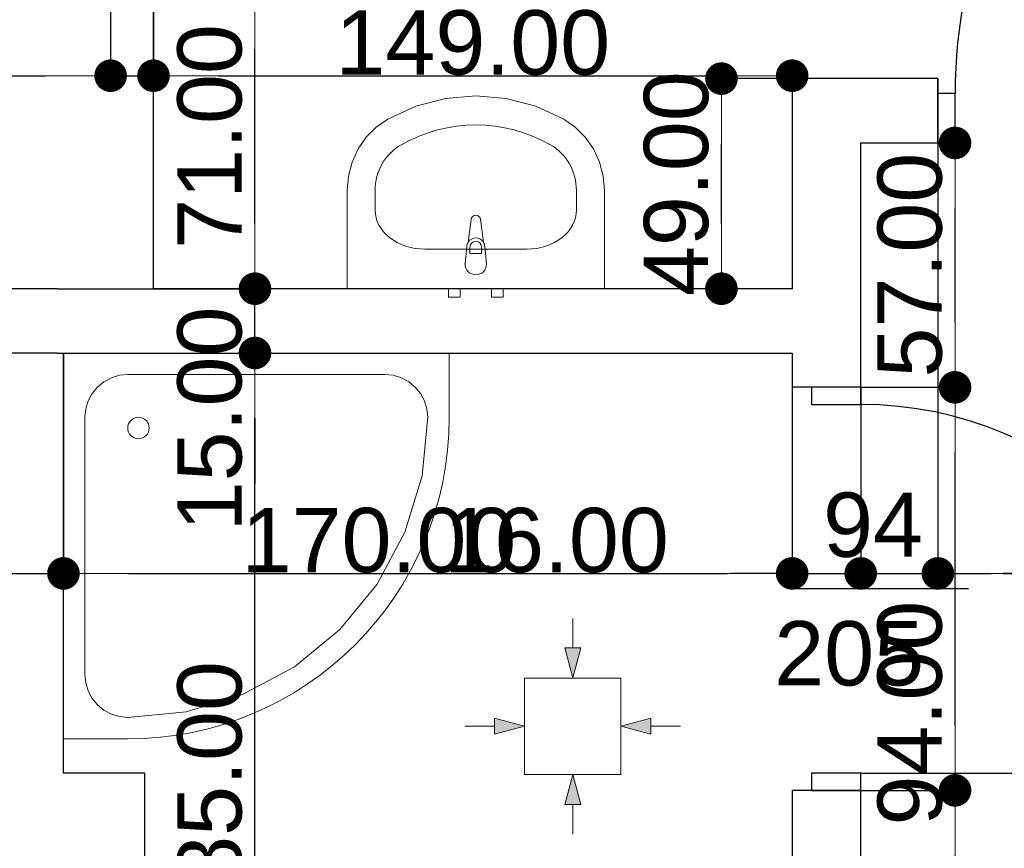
# Model space of a CAD drawing. Header units: millimetres. Extents: x -175445 to -20415, y -559200 to 231527.
# Tile 243 of 256: x -145823 to -143526, y -21053 to -19121. Entities that reach past the tile are written whole.
import ezdxf

# ---------------------------------------------------------------- set-up
doc = ezdxf.new("R2010")
doc.units = ezdxf.units.MM
doc.header["$MEASUREMENT"] = 0
for name, color, linetype in [('Drzwi', 7, 'Continuous'), ('Linia', 7, 'Continuous'), ('Obiekt', 7, 'Continuous'), ('Słup', 7, 'Continuous'), ('Wymiary', 63, 'Continuous'), ('Ściana', 7, 'Continuous')]:
    doc.layers.add(name, color=color, linetype=linetype)
doc.styles.add('Arial', font='txt')
doc.dimstyles.new('GENERATED_STYLE__1', dxfattribs={"dimtxt": 150, "dimasz": 152, "dimexe": 0.18, "dimexo": 0, "dimgap": 0.09, "dimtad": 1, "dimtih": 1, "dimtoh": 1, "dimlfac": 0.1, "dimzin": 0, "dimdsep": 46, "dimtxsty": 'Arial', "dimblk": 'ARROWHEAD_11', "dimblk1": 'ARROWHEAD_11', "dimblk2": 'ARROWHEAD_11', "dimcen": 0.09, "dimclrd": 114, "dimclre": 114, "dimclrt": 114, "dimazin": 0, "dimtfac": 1, "dimtdec": 4, "dimtmove": 0, "dimatfit": 3, "dimfxl": 1, "dimtolj": 1, "dimtzin": 0, "dimarcsym": 0})
doc.dimstyles.new('GENERATED_STYLE__3', dxfattribs={"dimtxt": 150, "dimasz": 152, "dimexe": 0.18, "dimexo": 0, "dimgap": 0.09, "dimtad": 1, "dimlfac": 0.1, "dimzin": 0, "dimdsep": 46, "dimtxsty": 'Arial', "dimblk": 'ARROWHEAD_11', "dimblk1": 'ARROWHEAD_11', "dimblk2": 'ARROWHEAD_11', "dimcen": 0.09, "dimclrd": 114, "dimclre": 114, "dimclrt": 114, "dimazin": 0, "dimtfac": 1, "dimtdec": 4, "dimtmove": 2, "dimatfit": 3, "dimfxl": 1, "dimtolj": 1, "dimtzin": 0, "dimarcsym": 0})
doc.dimstyles.new('GENERATED_STYLE__4', dxfattribs={"dimtxt": 150, "dimasz": 152, "dimexe": 0.18, "dimexo": 0, "dimgap": 0.09, "dimtad": 1, "dimtih": 1, "dimtoh": 1, "dimlfac": 0.1, "dimzin": 0, "dimdsep": 46, "dimtxsty": 'Arial', "dimblk": 'ARROWHEAD_11', "dimblk1": 'ARROWHEAD_11', "dimblk2": 'ARROWHEAD_11', "dimcen": 0.09, "dimclrd": 114, "dimclre": 114, "dimclrt": 114, "dimazin": 0, "dimtfac": 1, "dimtdec": 4, "dimtmove": 2, "dimatfit": 3, "dimfxl": 1, "dimtolj": 1, "dimtzin": 0, "dimarcsym": 0})

# ---------------------------------------------------------------- blocks, each defined once
blk = doc.blocks.new('ARROWHEAD_11')
at = {"color": 0, "linetype": 'Continuous', "lineweight": 0}
blk.add_line((0, 0), (-1, 0), dxfattribs=at)
at = {"color": 0, "linetype": 'Continuous', "lineweight": 0, "const_width": 0.25, "flags": 128}
blk.add_lwpolyline([(-0.125, 0, 1), (0.125, 0, 1)], format="xyb", close=True, dxfattribs=at)
blk = doc.blocks.new('*D2623')
at = {"layer": 'Defpoints', "color": 0}
for p in [(-146300.2, -19898.1), (-145735.7, -19898.1), (-146785.7, -21568.1)]:
    blk.add_point(p, dxfattribs=at)
at = {"layer": 'Wymiary', "color": 114, "lineweight": -2}
for p, q in [((-145735.7, -19898.1), (-146300.4, -19898.1)), ((-146300.2, -21416.1), (-146300.2, -20050.1)), ((-146785.7, -21568.1), (-146300, -21568.1))]:
    blk.add_line(p, q, dxfattribs=at)
at = {"layer": 'Wymiary', "color": 114, "lineweight": -2, "xscale": 152, "yscale": 152, "zscale": 152}
for p, rotation in [((-146300.2, -19898.1), 90), ((-146300.2, -21568.1), 270)]:
    blk.add_blockref('ARROWHEAD_11', p, dxfattribs=dict(at, rotation=rotation))
at = {"layer": 'Wymiary', "color": 114, "lineweight": 13, "insert": (-146405.2, -20846.9), "char_height": 150, "attachment_point": 5, "rotation": 90, "style": 'Arial'}
blk.add_mtext('\\A1;167.00', dxfattribs=at)
blk = doc.blocks.new('*D2624')
at = {"layer": 'Defpoints', "color": 0}
for p in [(-146300.2, -19748.1), (-145735.7, -19748.1), (-145735.7, -19898.1)]:
    blk.add_point(p, dxfattribs=at)
at = {"layer": 'Wymiary', "color": 114, "lineweight": -2}
for p, q in [((-146300.2, -19596.1), (-146300.2, -19444.1)), ((-145735.7, -19748.1), (-146300.4, -19748.1)), ((-146300.2, -19898.1), (-146300.2, -19748.1)), ((-145735.7, -19898.1), (-146300.4, -19898.1)), ((-146300.2, -20050.1), (-146300.2, -20202.1))]:
    blk.add_line(p, q, dxfattribs=at)
at = {"layer": 'Wymiary', "color": 114, "lineweight": -2, "xscale": 152, "yscale": 152, "zscale": 152}
for p, rotation in [((-146300.2, -19748.1), 270), ((-146300.2, -19898.1), 90)]:
    blk.add_blockref('ARROWHEAD_11', p, dxfattribs=dict(at, rotation=rotation))
at = {"layer": 'Wymiary', "color": 114, "lineweight": 13, "insert": (-146405.2, -20051.9), "char_height": 150, "attachment_point": 5, "rotation": 90, "style": 'Arial'}
blk.add_mtext('\\A1;15.00', dxfattribs=at)
blk = doc.blocks.new('*D2625')
at = {"layer": 'Defpoints', "color": 0}
for p in [(-146300.2, -13264.9), (-146100.7, -13264.9), (-145735.7, -19748.1)]:
    blk.add_point(p, dxfattribs=at)
at = {"layer": 'Wymiary', "color": 114, "lineweight": -2}
for p, q in [((-146100.7, -13264.9), (-146300.4, -13264.9)), ((-146300.2, -19596.1), (-146300.2, -13416.9)), ((-145735.7, -19748.1), (-146300.4, -19748.1))]:
    blk.add_line(p, q, dxfattribs=at)
at = {"layer": 'Wymiary', "color": 114, "lineweight": -2, "xscale": 152, "yscale": 152, "zscale": 152}
for p, rotation in [((-146300.2, -13264.9), 90), ((-146300.2, -19748.1), 270)]:
    blk.add_blockref('ARROWHEAD_11', p, dxfattribs=dict(at, rotation=rotation))
at = {"layer": 'Wymiary', "color": 114, "lineweight": 13, "insert": (-146405.2, -16506.5), "char_height": 150, "attachment_point": 5, "rotation": 90, "style": 'Arial'}
blk.add_mtext('\\A1;645', dxfattribs=at)
blk = doc.blocks.new('*D2632')
at = {"layer": 'Defpoints', "color": 0}
for p in [(-143860.7, -20918.1), (-143640.7, -20918.1), (-143860.7, -21918.1)]:
    blk.add_point(p, dxfattribs=at)
at = {"layer": 'Wymiary', "color": 114, "lineweight": -2}
for p, q in [((-143860.7, -20918.1), (-143640.5, -20918.1)), ((-143640.7, -21766.1), (-143640.7, -21070.1)), ((-143860.7, -21918.1), (-143640.5, -21918.1))]:
    blk.add_line(p, q, dxfattribs=at)
at = {"layer": 'Wymiary', "color": 114, "lineweight": -2, "xscale": 152, "yscale": 152, "zscale": 152}
for p, rotation in [((-143640.7, -20918.1), 90), ((-143640.7, -21918.1), 270)]:
    blk.add_blockref('ARROWHEAD_11', p, dxfattribs=dict(at, rotation=rotation))
at = {"layer": 'Wymiary', "color": 114, "lineweight": 13, "insert": (-143745.7, -21418.1), "char_height": 150, "attachment_point": 5, "rotation": 90, "style": 'Arial'}
blk.add_mtext('\\A1;100.00', dxfattribs=at)
blk = doc.blocks.new('*D2633')
at = {"layer": 'Defpoints', "color": 0}
for p in [(-143860.7, -19978.1), (-143640.7, -19978.1), (-143860.7, -20918.1)]:
    blk.add_point(p, dxfattribs=at)
at = {"layer": 'Wymiary', "color": 114, "lineweight": -2}
for p, q in [((-143860.7, -19978.1), (-143640.5, -19978.1)), ((-143640.7, -20766.1), (-143640.7, -20130.1)), ((-143860.7, -20918.1), (-143640.5, -20918.1))]:
    blk.add_line(p, q, dxfattribs=at)
at = {"layer": 'Wymiary', "color": 114, "lineweight": -2, "xscale": 152, "yscale": 152, "zscale": 152}
for p, rotation in [((-143640.7, -19978.1), 90), ((-143640.7, -20918.1), 270)]:
    blk.add_blockref('ARROWHEAD_11', p, dxfattribs=dict(at, rotation=rotation))
at = {"layer": 'Wymiary', "color": 114, "lineweight": 13, "insert": (-143745.7, -20737.9), "char_height": 150, "attachment_point": 5, "rotation": 90, "style": 'Arial'}
blk.add_mtext('\\A1;94.00', dxfattribs=at)
blk = doc.blocks.new('*D2634')
at = {"layer": 'Defpoints', "color": 0}
for p in [(-143860.7, -19408.1), (-143640.7, -19408.1), (-143860.7, -19978.1)]:
    blk.add_point(p, dxfattribs=at)
at = {"layer": 'Wymiary', "color": 114, "lineweight": -2}
for p, q in [((-143860.7, -19408.1), (-143640.5, -19408.1)), ((-143640.7, -19826.1), (-143640.7, -19560.1)), ((-143860.7, -19978.1), (-143640.5, -19978.1))]:
    blk.add_line(p, q, dxfattribs=at)
at = {"layer": 'Wymiary', "color": 114, "lineweight": -2, "xscale": 152, "yscale": 152, "zscale": 152}
for p, rotation in [((-143640.7, -19408.1), 90), ((-143640.7, -19978.1), 270)]:
    blk.add_blockref('ARROWHEAD_11', p, dxfattribs=dict(at, rotation=rotation))
at = {"layer": 'Wymiary', "color": 114, "lineweight": 13, "insert": (-143745.7, -19693.1), "char_height": 150, "attachment_point": 5, "rotation": 90, "style": 'Arial'}
blk.add_mtext('\\A1;57.00', dxfattribs=at)
blk = doc.blocks.new('*D2639')
at = {"layer": 'Defpoints', "color": 0}
for p in [(-145735.7, -19898.1), (-145274, -19898.1), (-144790.7, -21748.1)]:
    blk.add_point(p, dxfattribs=at)
at = {"layer": 'Wymiary', "color": 114, "lineweight": -2}
for p, q in [((-145735.7, -19898.1), (-145273.9, -19898.1)), ((-145274, -21596.1), (-145274, -20050.1)), ((-144790.7, -21748.1), (-145274.2, -21748.1))]:
    blk.add_line(p, q, dxfattribs=at)
at = {"layer": 'Wymiary', "color": 114, "lineweight": -2, "xscale": 152, "yscale": 152, "zscale": 152}
for p, rotation in [((-145274, -19898.1), 90), ((-145274, -21748.1), 270)]:
    blk.add_blockref('ARROWHEAD_11', p, dxfattribs=dict(at, rotation=rotation))
at = {"layer": 'Wymiary', "color": 114, "lineweight": 13, "insert": (-145379, -20936.9), "char_height": 150, "attachment_point": 5, "rotation": 90, "style": 'Arial'}
blk.add_mtext('\\A1;185.00', dxfattribs=at)
blk = doc.blocks.new('*D2640')
at = {"layer": 'Defpoints', "color": 0}
for p in [(-145735.7, -19748.1), (-145274, -19748.1), (-145735.7, -19898.1)]:
    blk.add_point(p, dxfattribs=at)
at = {"layer": 'Wymiary', "color": 114, "lineweight": -2}
for p, q in [((-145274, -19596.1), (-145274, -19444.1)), ((-145735.7, -19748.1), (-145273.9, -19748.1)), ((-145274, -19898.1), (-145274, -19748.1)), ((-145735.7, -19898.1), (-145273.9, -19898.1)), ((-145274, -20050.1), (-145274, -20202.1))]:
    blk.add_line(p, q, dxfattribs=at)
at = {"layer": 'Wymiary', "color": 114, "lineweight": -2, "xscale": 152, "yscale": 152, "zscale": 152}
for p, rotation in [((-145274, -19748.1), 270), ((-145274, -19898.1), 90)]:
    blk.add_blockref('ARROWHEAD_11', p, dxfattribs=dict(at, rotation=rotation))
at = {"layer": 'Wymiary', "color": 114, "lineweight": 13, "insert": (-145379, -20051.9), "char_height": 150, "attachment_point": 5, "rotation": 90, "style": 'Arial'}
blk.add_mtext('\\A1;15.00', dxfattribs=at)
blk = doc.blocks.new('*D2641')
at = {"layer": 'Defpoints', "color": 0}
for p in [(-145510.7, -19038.1), (-145274, -19038.1), (-145735.7, -19748.1)]:
    blk.add_point(p, dxfattribs=at)
at = {"layer": 'Wymiary', "color": 114, "lineweight": -2}
for p, q in [((-145510.7, -19038.1), (-145273.9, -19038.1)), ((-145274, -19596.1), (-145274, -19190.1)), ((-145735.7, -19748.1), (-145273.9, -19748.1))]:
    blk.add_line(p, q, dxfattribs=at)
at = {"layer": 'Wymiary', "color": 114, "lineweight": -2, "xscale": 152, "yscale": 152, "zscale": 152}
for p, rotation in [((-145274, -19038.1), 90), ((-145274, -19748.1), 270)]:
    blk.add_blockref('ARROWHEAD_11', p, dxfattribs=dict(at, rotation=rotation))
at = {"layer": 'Wymiary', "color": 114, "lineweight": 13, "insert": (-145379, -19393.1), "char_height": 150, "attachment_point": 5, "rotation": 90, "style": 'Arial'}
blk.add_mtext('\\A1;71.00', dxfattribs=at)
blk = doc.blocks.new('*D2703')
at = {"layer": 'Defpoints', "color": 0}
for p in [(-141964.7, -19408.1), (-140390.7, -19408.1), (-143860.7, -21918.1)]:
    blk.add_point(p, dxfattribs=at)
at = {"layer": 'Wymiary', "color": 114, "lineweight": -2}
for p, q in [((-140390.7, -19408.1), (-141964.8, -19408.1)), ((-141964.7, -21766.1), (-141964.7, -19560.1)), ((-143860.7, -21918.1), (-141964.5, -21918.1))]:
    blk.add_line(p, q, dxfattribs=at)
at = {"layer": 'Wymiary', "color": 114, "lineweight": -2, "xscale": 152, "yscale": 152, "zscale": 152}
for p, rotation in [((-141964.7, -19408.1), 90), ((-141964.7, -21918.1), 270)]:
    blk.add_blockref('ARROWHEAD_11', p, dxfattribs=dict(at, rotation=rotation))
at = {"layer": 'Wymiary', "color": 114, "lineweight": 13, "insert": (-142069.7, -20776.9), "char_height": 150, "attachment_point": 5, "rotation": 90, "style": 'Arial'}
blk.add_mtext('\\A1;251.00', dxfattribs=at)
blk = doc.blocks.new('*D2907')
at = {"layer": 'Defpoints', "color": 0}
for p in [(-144185.7, -19258.1), (-144020.7, -19258.1), (-144020.7, -19748.1)]:
    blk.add_point(p, dxfattribs=at)
at = {"layer": 'Wymiary', "color": 114, "lineweight": -2}
for p, q in [((-144020.7, -19258.1), (-144185.9, -19258.1)), ((-144185.7, -19596.1), (-144185.7, -19410.1)), ((-144020.7, -19748.1), (-144185.9, -19748.1))]:
    blk.add_line(p, q, dxfattribs=at)
at = {"layer": 'Wymiary', "color": 114, "lineweight": -2, "xscale": 152, "yscale": 152, "zscale": 152}
for p, rotation in [((-144185.7, -19258.1), 90), ((-144185.7, -19748.1), 270)]:
    blk.add_blockref('ARROWHEAD_11', p, dxfattribs=dict(at, rotation=rotation))
at = {"layer": 'Wymiary', "color": 114, "lineweight": 13, "insert": (-144290.7, -19503.1), "char_height": 150, "attachment_point": 5, "rotation": 90, "style": 'Arial'}
blk.add_mtext('\\A1;49.00', dxfattribs=at)
blk = doc.blocks.new('*D2908')
at = {"layer": 'Defpoints', "color": 0}
for p in [(-145610.7, -19038.1), (-145510.7, -19038.1), (-145510.7, -19251.3)]:
    blk.add_point(p, dxfattribs=at)
at = {"layer": 'Wymiary', "color": 114, "lineweight": -2}
for p, q in [((-145610.7, -19038.1), (-145610.7, -19251.5)), ((-145510.7, -19038.1), (-145510.7, -19251.5)), ((-146406.4, -19251.3), (-145914.7, -19251.3)), ((-145914.7, -19251.3), (-145762.7, -19251.3)), ((-145610.7, -19251.3), (-145510.7, -19251.3)), ((-145358.7, -19251.3), (-145206.7, -19251.3))]:
    blk.add_line(p, q, dxfattribs=at)
at = {"layer": 'Wymiary', "color": 114, "lineweight": -2, "xscale": 152, "yscale": 152, "zscale": 152}
blk.add_blockref('ARROWHEAD_11', (-145610.7, -19251.3), dxfattribs=at)
at = {"layer": 'Wymiary', "color": 114, "lineweight": -2, "xscale": 152, "yscale": 152, "zscale": 152, "rotation": 180}
blk.add_blockref('ARROWHEAD_11', (-145510.7, -19251.3), dxfattribs=at)
at = {"layer": 'Wymiary', "color": 114, "lineweight": 13, "insert": (-146160.6, -19174.6), "char_height": 150, "attachment_point": 5, "style": 'Arial'}
blk.add_mtext('\\A1;10.00', dxfattribs=at)
blk = doc.blocks.new('*D2909')
at = {"layer": 'Defpoints', "color": 0}
for p in [(-145510.7, -19038.1), (-144020.7, -19251.3), (-144020.7, -19258.1)]:
    blk.add_point(p, dxfattribs=at)
at = {"layer": 'Wymiary', "color": 114, "lineweight": -2}
for p, q in [((-145510.7, -19038.1), (-145510.7, -19251.5)), ((-145358.7, -19251.3), (-144172.7, -19251.3)), ((-144020.7, -19258.1), (-144020.7, -19251.1))]:
    blk.add_line(p, q, dxfattribs=at)
at = {"layer": 'Wymiary', "color": 114, "lineweight": -2, "xscale": 152, "yscale": 152, "zscale": 152, "rotation": 180}
blk.add_blockref('ARROWHEAD_11', (-145510.7, -19251.3), dxfattribs=at)
at = {"layer": 'Wymiary', "color": 114, "lineweight": -2, "xscale": 152, "yscale": 152, "zscale": 152}
blk.add_blockref('ARROWHEAD_11', (-144020.7, -19251.3), dxfattribs=at)
at = {"layer": 'Wymiary', "color": 114, "lineweight": 13, "insert": (-144765.7, -19174.6), "char_height": 150, "attachment_point": 5, "style": 'Arial'}
blk.add_mtext('\\A1;149.00', dxfattribs=at)
blk = doc.blocks.new('*D3010')
at = {"layer": 'Defpoints', "color": 0}
for p in [(-145720.7, -19898.1), (-145960.7, -20048.1), (-145720.7, -20412.1)]:
    blk.add_point(p, dxfattribs=at)
at = {"layer": 'Wymiary', "color": 114, "lineweight": -2}
for p, q in [((-145720.7, -19898.1), (-145720.7, -20412.3)), ((-145960.7, -20048.1), (-145960.7, -20412.3)), ((-146773, -20412.1), (-146264.7, -20412.1)), ((-146264.7, -20412.1), (-146112.7, -20412.1)), ((-145960.7, -20412.1), (-145720.7, -20412.1)), ((-145568.7, -20412.1), (-145416.7, -20412.1))]:
    blk.add_line(p, q, dxfattribs=at)
at = {"layer": 'Wymiary', "color": 114, "lineweight": -2, "xscale": 152, "yscale": 152, "zscale": 152}
blk.add_blockref('ARROWHEAD_11', (-145960.7, -20412.1), dxfattribs=at)
at = {"layer": 'Wymiary', "color": 114, "lineweight": -2, "xscale": 152, "yscale": 152, "zscale": 152, "rotation": 180}
blk.add_blockref('ARROWHEAD_11', (-145720.7, -20412.1), dxfattribs=at)
at = {"layer": 'Wymiary', "color": 114, "lineweight": 13, "insert": (-146518.9, -20335.4), "char_height": 150, "attachment_point": 5, "style": 'Arial'}
blk.add_mtext('\\A1;24.00', dxfattribs=at)
blk = doc.blocks.new('*D3011')
at = {"layer": 'Defpoints', "color": 0}
for p in [(-145720.7, -19898.1), (-144020.7, -19898.1), (-144020.7, -20412.1)]:
    blk.add_point(p, dxfattribs=at)
at = {"layer": 'Wymiary', "color": 114, "lineweight": -2}
for p, q in [((-145720.7, -19898.1), (-145720.7, -20412.3)), ((-144020.7, -19898.1), (-144020.7, -20412.3)), ((-145568.7, -20412.1), (-144172.7, -20412.1))]:
    blk.add_line(p, q, dxfattribs=at)
at = {"layer": 'Wymiary', "color": 114, "lineweight": -2, "xscale": 152, "yscale": 152, "zscale": 152, "rotation": 180}
blk.add_blockref('ARROWHEAD_11', (-145720.7, -20412.1), dxfattribs=at)
at = {"layer": 'Wymiary', "color": 114, "lineweight": -2, "xscale": 152, "yscale": 152, "zscale": 152}
blk.add_blockref('ARROWHEAD_11', (-144020.7, -20412.1), dxfattribs=at)
at = {"layer": 'Wymiary', "color": 114, "lineweight": 13, "insert": (-144984.6, -20335.4), "char_height": 150, "attachment_point": 5, "style": 'Arial'}
blk.add_mtext('\\A1;170.00', dxfattribs=at)
blk = doc.blocks.new('*D3012')
at = {"layer": 'Defpoints', "color": 0}
for p in [(-144020.7, -19898.1), (-143860.7, -19978.1), (-143860.7, -20412.1)]:
    blk.add_point(p, dxfattribs=at)
at = {"layer": 'Wymiary', "color": 114, "lineweight": -2}
for p, q in [((-144020.7, -19898.1), (-144020.7, -20412.3)), ((-143860.7, -19978.1), (-143860.7, -20412.3)), ((-144816.4, -20412.1), (-144324.7, -20412.1)), ((-144324.7, -20412.1), (-144172.7, -20412.1)), ((-144020.7, -20412.1), (-143860.7, -20412.1)), ((-143708.7, -20412.1), (-143556.7, -20412.1))]:
    blk.add_line(p, q, dxfattribs=at)
at = {"layer": 'Wymiary', "color": 114, "lineweight": -2, "xscale": 152, "yscale": 152, "zscale": 152}
blk.add_blockref('ARROWHEAD_11', (-144020.7, -20412.1), dxfattribs=at)
at = {"layer": 'Wymiary', "color": 114, "lineweight": -2, "xscale": 152, "yscale": 152, "zscale": 152, "rotation": 180}
blk.add_blockref('ARROWHEAD_11', (-143860.7, -20412.1), dxfattribs=at)
at = {"layer": 'Wymiary', "color": 114, "lineweight": 13, "insert": (-144570.6, -20335.4), "char_height": 150, "attachment_point": 5, "style": 'Arial'}
blk.add_mtext('\\A1;16.00', dxfattribs=at)
blk = doc.blocks.new('*D3013')
at = {"layer": 'Defpoints', "color": 0}
for p in [(-143680.7, -19258.1), (-143860.7, -19978.1), (-143680.7, -20412.1)]:
    blk.add_point(p, dxfattribs=at)
at = {"layer": 'Wymiary', "color": 114, "lineweight": -2}
for p, q in [((-143680.7, -19258.1), (-143680.7, -20412.3)), ((-143860.7, -19978.1), (-143860.7, -20412.3)), ((-144012.7, -20412.1), (-144164.7, -20412.1)), ((-143860.7, -20412.1), (-143680.7, -20412.1)), ((-143376.7, -20412.1), (-143528.7, -20412.1)), ((-142885.1, -20412.1), (-143376.7, -20412.1))]:
    blk.add_line(p, q, dxfattribs=at)
at = {"layer": 'Wymiary', "color": 114, "lineweight": -2, "xscale": 152, "yscale": 152, "zscale": 152}
blk.add_blockref('ARROWHEAD_11', (-143860.7, -20412.1), dxfattribs=at)
at = {"layer": 'Wymiary', "color": 114, "lineweight": -2, "xscale": 152, "yscale": 152, "zscale": 152, "rotation": 180}
blk.add_blockref('ARROWHEAD_11', (-143680.7, -20412.1), dxfattribs=at)
at = {"layer": 'Wymiary', "color": 114, "lineweight": 13, "insert": (-143130.9, -20335.4), "char_height": 150, "attachment_point": 5, "style": 'Arial'}
blk.add_mtext('\\A1;18.00', dxfattribs=at)
blk = doc.blocks.new('*D3014')
at = {"layer": 'Defpoints', "color": 0}
for p in [(-143680.7, -19258.1), (-142440.7, -19408.1), (-142440.7, -20412.1)]:
    blk.add_point(p, dxfattribs=at)
at = {"layer": 'Wymiary', "color": 114, "lineweight": -2}
for p, q in [((-143680.7, -19258.1), (-143680.7, -20412.3)), ((-142440.7, -19408.1), (-142440.7, -20412.3)), ((-143528.7, -20412.1), (-142592.7, -20412.1))]:
    blk.add_line(p, q, dxfattribs=at)
at = {"layer": 'Wymiary', "color": 114, "lineweight": -2, "xscale": 152, "yscale": 152, "zscale": 152, "rotation": 180}
blk.add_blockref('ARROWHEAD_11', (-143680.7, -20412.1), dxfattribs=at)
at = {"layer": 'Wymiary', "color": 114, "lineweight": -2, "xscale": 152, "yscale": 152, "zscale": 152}
blk.add_blockref('ARROWHEAD_11', (-142440.7, -20412.1), dxfattribs=at)
at = {"layer": 'Wymiary', "color": 114, "lineweight": 13, "insert": (-143060.7, -20335.4), "char_height": 150, "attachment_point": 5, "style": 'Arial'}
blk.add_mtext('\\A1;124.00', dxfattribs=at)

msp = doc.modelspace()

# ---------------------------------------------------------------- hatches: boundary and pattern name
at = {"layer": 'Linia', "linetype": 'Continuous', "lineweight": 13}
for points in [[(-144532.482, -20655.989), (-144513.639, -20586.038), (-144551.139, -20585.988)], [(-144645.432, -20768.489), (-144715.408, -20749.739), (-144715.408, -20787.239)], [(-144420.132, -20768.489), (-144350.156, -20787.239), (-144350.156, -20749.739)], [(-144532.482, -20880.989), (-144551.139, -20950.99), (-144513.639, -20950.94)]]:
    msp.add_hatch(color=150, dxfattribs=at).paths.add_polyline_path(points)

# ---------------------------------------------------------------- linework, layer by layer
at = {"layer": 'Drzwi'}
for p, q in [((-143640.722, -19293.06), (-143680.722, -19293.06)), ((-143680.722, -19293.06), (-143680.722, -19408.06)), ((-143680.722, -19408.06), (-143680.722, -19293.06)), ((-143640.722, -19408.06), (-143640.722, -19293.06)), ((-143680.722, -19408.06), (-143640.722, -19408.06)), ((-143975.722, -19978.06), (-143975.722, -20018.06)), ((-143860.722, -19978.06), (-143975.722, -19978.06)), ((-143860.722, -19978.06), (-143975.722, -19978.06)), ((-143860.722, -20018.06), (-143860.722, -19978.06)), ((-143975.722, -20018.06), (-143860.722, -20018.06)), ((-143860.722, -20878.06), (-143975.722, -20878.06)), ((-143975.722, -20878.06), (-143975.722, -20918.06)), ((-143860.722, -20918.06), (-143860.722, -20878.06)), ((-143860.722, -20878.06), (-143000.722, -20878.06)), ((-143975.722, -20918.06), (-143860.722, -20918.06)), ((-143860.722, -20918.06), (-143975.722, -20918.06))]:
    msp.add_line(p, q, dxfattribs=at)
for centre, radius, start, end in [((-142480.722, -19293.06), 1160, 90, 180), ((-143860.722, -20878.06), 860, 0, 90)]:
    msp.add_arc(centre, radius, start, end, dxfattribs=at)
at = {"layer": 'Linia', "color": 150, "lineweight": 13}
for p, q in [((-144532.297, -20517.099), (-144532.389, -20586.013)), ((-144532.482, -20655.989), (-144551.139, -20585.988)), ((-144551.139, -20585.988), (-144513.639, -20586.038)), ((-144532.482, -20655.989), (-144513.639, -20586.038)), ((-144420.132, -20656.139), (-144645.132, -20656.139)), ((-144645.132, -20656.139), (-144645.132, -20880.839)), ((-144420.132, -20880.839), (-144420.132, -20656.139)), ((-144645.432, -20768.489), (-144715.408, -20749.739)), ((-144715.408, -20787.239), (-144715.408, -20749.739)), ((-144420.132, -20768.489), (-144350.156, -20749.739)), ((-144350.156, -20749.739), (-144350.156, -20787.239)), ((-144784.323, -20768.489), (-144715.408, -20768.489)), ((-144645.432, -20768.489), (-144715.408, -20787.239)), ((-144420.132, -20768.489), (-144350.156, -20787.239)), ((-144281.241, -20768.489), (-144350.156, -20768.489)), ((-144645.132, -20881.139), (-144420.132, -20881.139)), ((-144532.482, -20880.989), (-144551.139, -20950.99)), ((-144532.482, -20880.989), (-144513.639, -20950.94)), ((-144513.639, -20950.94), (-144551.139, -20950.99)), ((-144532.297, -21019.88), (-144532.389, -20950.965))]:
    msp.add_line(p, q, dxfattribs=at)
at = {"layer": 'Obiekt', "color": 8, "lineweight": 5}
for p, q in [((-144898.728, -19322.528), (-144829.708, -19304.229)), ((-144829.708, -19304.229), (-144758.746, -19298.074)), ((-144758.746, -19298.074), (-144687.785, -19304.229)), ((-144687.785, -19304.229), (-144618.764, -19322.528)), ((-144963.92, -19352.47), (-144898.728, -19322.528)), ((-144618.764, -19322.528), (-144553.572, -19352.47)), ((-144990.898, -19371.2), (-144963.92, -19352.47)), ((-144553.572, -19352.47), (-144526.594, -19371.2)), ((-145014.256, -19394.654), (-144990.898, -19371.2)), ((-144526.594, -19371.2), (-144503.237, -19394.654)), ((-145033.245, -19422.08), (-145014.256, -19394.654)), ((-144503.237, -19394.654), (-144484.248, -19422.08)), ((-145047.259, -19452.603), (-145033.245, -19422.08)), ((-144484.248, -19422.08), (-144470.233, -19452.603)), ((-145055.851, -19485.248), (-145047.259, -19452.603)), ((-144470.233, -19452.603), (-144461.641, -19485.248)), ((-145058.746, -19518.97), (-145055.851, -19485.248)), ((-144461.641, -19485.248), (-144458.746, -19518.97)), ((-145058.746, -19748.06), (-145058.746, -19518.97)), ((-144993.529, -19564.788), (-144993.529, -19518.97)), ((-144523.964, -19564.788), (-144523.964, -19518.97)), ((-144458.746, -19518.97), (-144458.746, -19748.06)), ((-144776.476, -19639.276), (-144769.846, -19586.342)), ((-144747.646, -19586.342), (-144741.017, -19639.276)), ((-144639.92, -19655.742), (-144877.572, -19655.742)), ((-144783.746, -19690.742), (-144779.746, -19648.789)), ((-144772.346, -19650.961), (-144772.346, -19665.832)), ((-144745.146, -19665.832), (-144745.146, -19650.961)), ((-144737.746, -19648.789), (-144733.746, -19690.742)), ((-144772.346, -19665.832), (-144745.146, -19665.832)), ((-144458.746, -19748.06), (-145058.746, -19748.06)), ((-144822.246, -19768.06), (-144822.246, -19748.06)), ((-144822.246, -19748.06), (-144795.246, -19748.06)), ((-144795.246, -19748.06), (-144795.246, -19768.06)), ((-144722.246, -19768.06), (-144722.246, -19748.06)), ((-144722.246, -19748.06), (-144695.246, -19748.06)), ((-144695.246, -19748.06), (-144695.246, -19768.06)), ((-144795.246, -19768.06), (-144822.246, -19768.06)), ((-144695.246, -19768.06), (-144722.246, -19768.06)), ((-144820.722, -19898.06), (-145720.722, -19898.06)), ((-145720.722, -19898.06), (-145720.722, -20798.06)), ((-144820.722, -20048.06), (-144820.722, -19898.06)), ((-145608.99, -19955.673), (-145626.279, -19964.914)), ((-145590.231, -19949.982), (-145608.99, -19955.673)), ((-145570.722, -19948.06), (-145590.231, -19949.982)), ((-144970.722, -19948.06), (-145570.722, -19948.06)), ((-144951.213, -19949.982), (-144970.722, -19948.06)), ((-144932.454, -19955.673), (-144951.213, -19949.982)), ((-144915.165, -19964.914), (-144932.454, -19955.673)), ((-145641.433, -19977.35), (-145653.869, -19992.503)), ((-145626.279, -19964.914), (-145641.433, -19977.35)), ((-144900.011, -19977.35), (-144915.165, -19964.914)), ((-144887.575, -19992.503), (-144900.011, -19977.35)), ((-145653.869, -19992.503), (-145663.11, -20009.792)), ((-144878.334, -20009.792), (-144887.575, -19992.503)), ((-145668.801, -20028.551), (-145670.722, -20048.06)), ((-145663.11, -20009.792), (-145668.801, -20028.551)), ((-144872.644, -20028.551), (-144878.334, -20009.792)), ((-144870.722, -20048.06), (-144872.644, -20028.551)), ((-145670.722, -20048.06), (-145670.722, -20648.06)), ((-145670.722, -20048.06), (-145670.722, -20648.06)), ((-145670.722, -20648.06), (-145670.722, -20048.06)), ((-144884.172, -20184.624), (-144870.722, -20048.06)), ((-144924.006, -20315.939), (-144884.172, -20184.624)), ((-144988.693, -20436.96), (-144924.006, -20315.939)), ((-145075.747, -20543.035), (-144988.693, -20436.96)), ((-145181.823, -20630.089), (-145075.747, -20543.035)), ((-145670.722, -20648.06), (-145668.801, -20667.569)), ((-145302.844, -20694.776), (-145181.823, -20630.089)), ((-145668.801, -20667.569), (-145663.11, -20686.329)), ((-145663.11, -20686.329), (-145653.869, -20703.617)), ((-145434.159, -20734.61), (-145302.844, -20694.776)), ((-145653.869, -20703.617), (-145641.433, -20718.771)), ((-145641.433, -20718.771), (-145626.279, -20731.207)), ((-145626.279, -20731.207), (-145608.99, -20740.448)), ((-145608.99, -20740.448), (-145590.231, -20746.139)), ((-145570.722, -20748.06), (-145434.159, -20734.61)), ((-145590.231, -20746.139), (-145570.722, -20748.06)), ((-145720.722, -20798.06), (-145570.722, -20798.06))]:
    msp.add_line(p, q, dxfattribs=at)
at = {"layer": 'Obiekt'}
msp.add_line((-143609.344, -20448.06), (-144020.722, -20448.06), dxfattribs=at)
at = {"layer": 'Obiekt', "color": 8, "lineweight": 5}
msp.add_circle((-145545.722, -20073.06), 25, dxfattribs=at)
for centre, radius, start, end in [((-144758.746, -19587.733), 11.187, 7.138925, 172.861075), ((-144758.746, -19650.689), 21.086, 147.228975, 174.830393), ((-144758.746, -19650.689), 21.086, 32.771025, 147.228975), ((-144758.746, -19650.961), 13.6, 0, 180), ((-144758.746, -19650.689), 21.086, 5.169607, 32.771025), ((-144758.746, -19690.742), 25, 180, 0), ((-145570.722, -20048.06), 750, 270, 0)]:
    msp.add_arc(centre, radius, start, end, dxfattribs=at)
for centre, major_axis, ratio, start_param, end_param in [((-144758.746, -19748.06), (0, 381.818), 0.95652174, 5.78621047, 6.78016015), ((-144877.598, -19518.97), (0, 121.2), 0.95652174, 0.49697483, 1.57079633), ((-144639.894, -19518.97), (0, 121.2), 0.95652174, 4.71238898, 5.78621048), ((-144877.442, -19564.788), (116.066, 0), 0.78364566, 3.14159265, 4.71238898), ((-144640.051, -19564.788), (116.066, 0), 0.78364566, 4.71238898, 6.28318531)]:
    msp.add_ellipse(centre, major_axis=major_axis, ratio=ratio, start_param=start_param, end_param=end_param, dxfattribs=at)
for p in [(-144747.646, -19586.342), (-144776.476, -19639.276), (-144737.746, -19648.789), (-144783.746, -19690.742)]:
    msp.add_point(p, dxfattribs=at)
at = {"layer": 'Słup'}
for p, q in [((-145510.722, -19748.06), (-145510.722, -19038.06)), ((-145530.722, -20878.06), (-145720.722, -20878.06)), ((-145530.722, -21748.06), (-145530.722, -20878.06))]:
    msp.add_line(p, q, dxfattribs=at)
at = {"layer": 'Ściana'}
for p, q in [((-143680.722, -19293.06), (-143680.722, -19258.06)), ((-143680.722, -19408.06), (-143680.722, -19293.06)), ((-143975.722, -19978.06), (-144020.722, -19978.06)), ((-143860.722, -19978.06), (-143975.722, -19978.06)), ((-143975.722, -20918.06), (-144020.722, -20918.06)), ((-143860.722, -20918.06), (-143975.722, -20918.06))]:
    msp.add_line(p, q, dxfattribs=at)
at = {"layer": 'Ściana', "flags": 128}
for points in [[(-143680.722, -19258.06), (-144020.722, -19258.06)], [(-144020.722, -19258.06), (-144020.722, -19748.06)], [(-143860.722, -19408.06), (-143680.722, -19408.06)], [(-143860.722, -19978.06), (-143860.722, -19408.06)], [(-144020.722, -19748.06), (-145510.722, -19748.06)], [(-145720.722, -19898.06), (-144020.722, -19898.06)], [(-145720.722, -20878.06), (-145720.722, -19898.06)], [(-144020.722, -19898.06), (-144020.722, -19978.06)], [(-144020.722, -20918.06), (-144020.722, -21558.06)], [(-143860.722, -21918.06), (-143860.722, -20918.06)]]:
    msp.add_lwpolyline(points, dxfattribs=at)

# ---------------------------------------------------------------- texts
at = {"layer": 'Obiekt', "char_height": 150, "attachment_point": 7, "style": 'Arial'}
for s, insert in [('\\A1;{\\fArial|b0|i0|c238|p38;94}', (-143948.554, -20375.528)), ('\\A1;{\\fArial|b0|i0|c238|p38;205}', (-144062.383, -20675.528))]:
    msp.add_mtext(s, dxfattribs=dict(at, insert=insert))

# ---------------------------------------------------------------- dimensions: what is measured, and where the dimension line sits
at = {"layer": 'Wymiary', "color": 114, "lineweight": 13}
dim = msp.add_linear_dim(base=(-146300.17, -13264.909), p1=(-145735.722, -19748.06), p2=(-146100.722, -13264.909), angle=90, text='645', dimstyle='GENERATED_STYLE__3', dxfattribs=at)
dim.commit()
dim.dimension.update_dxf_attribs({"geometry": '*D2625', "text_midpoint": (-146405.17, -16506.485), "dimtype": 160, "text_rotation": 90})
for base, p1, p2, dimstyle, picture, middle in [((-145274.048, -19038.06), (-145735.722, -19748.06), (-145510.722, -19038.06), 'GENERATED_STYLE__3', '*D2641', (-145379.048, -19393.06)), ((-144185.703, -19258.06), (-144020.722, -19748.06), (-144020.722, -19258.06), 'GENERATED_STYLE__3', '*D2907', (-144290.703, -19503.06)), ((-143640.722, -19408.06), (-143860.722, -19978.06), (-143860.722, -19408.06), 'GENERATED_STYLE__3', '*D2634', (-143745.722, -19693.06)), ((-141964.664, -19408.06), (-143860.722, -21918.06), (-140390.722, -19408.06), 'GENERATED_STYLE__3', '*D2703', (-142069.664, -20776.889)), ((-146300.17, -19748.06), (-145735.722, -19898.06), (-145735.722, -19748.06), 'GENERATED_STYLE__3', '*D2624', (-146405.17, -20051.889)), ((-145274.048, -19748.06), (-145735.722, -19898.06), (-145735.722, -19748.06), 'GENERATED_STYLE__3', '*D2640', (-145379.048, -20051.889)), ((-146300.17, -19898.06), (-146785.722, -21568.06), (-145735.722, -19898.06), 'GENERATED_STYLE__3', '*D2623', (-146405.17, -20846.889)), ((-145274.048, -19898.06), (-144790.722, -21748.06), (-145735.722, -19898.06), 'GENERATED_STYLE__3', '*D2639', (-145379.048, -20936.889)), ((-143640.722, -19978.06), (-143860.722, -20918.06), (-143860.722, -19978.06), 'GENERATED_STYLE__4', '*D2633', (-143745.722, -20737.878)), ((-143640.722, -20918.06), (-143860.722, -21918.06), (-143860.722, -20918.06), 'GENERATED_STYLE__3', '*D2632', (-143745.722, -21418.06))]:
    dim = msp.add_linear_dim(base=base, p1=p1, p2=p2, angle=90, dimstyle=dimstyle, dxfattribs=at)
    dim.commit()
    dim.dimension.update_dxf_attribs({"geometry": picture, "text_midpoint": middle, "dimtype": 160, "text_rotation": 90})
for base, p1, p2, picture, middle in [((-145510.722, -19251.279), (-145610.722, -19038.06), (-145510.722, -19038.06), '*D2908', (-146160.583, -19251.279)), ((-144020.722, -19251.279), (-145510.722, -19038.06), (-144020.722, -19258.06), '*D2909', (-144765.722, -19251.279)), ((-143680.722, -20412.099), (-143860.722, -19978.06), (-143680.722, -19258.06), '*D3013', (-143130.861, -20412.099)), ((-142440.722, -20412.099), (-143680.722, -19258.06), (-142440.722, -19408.06), '*D3014', (-143060.722, -20412.099)), ((-145720.722, -20412.099), (-145960.722, -20048.06), (-145720.722, -19898.06), '*D3010', (-146518.922, -20412.099)), ((-144020.722, -20412.099), (-145720.722, -19898.06), (-144020.722, -19898.06), '*D3011', (-144984.551, -20412.099)), ((-143860.722, -20412.099), (-144020.722, -19898.06), (-143860.722, -19978.06), '*D3012', (-144570.583, -20412.099))]:
    dim = msp.add_linear_dim(base=base, p1=p1, p2=p2, dimstyle='GENERATED_STYLE__1', dxfattribs=at)
    dim.commit()
    dim.dimension.update_dxf_attribs({"geometry": picture, "text_midpoint": middle, "dimtype": 160})

doc.saveas('drawing.dxf')
